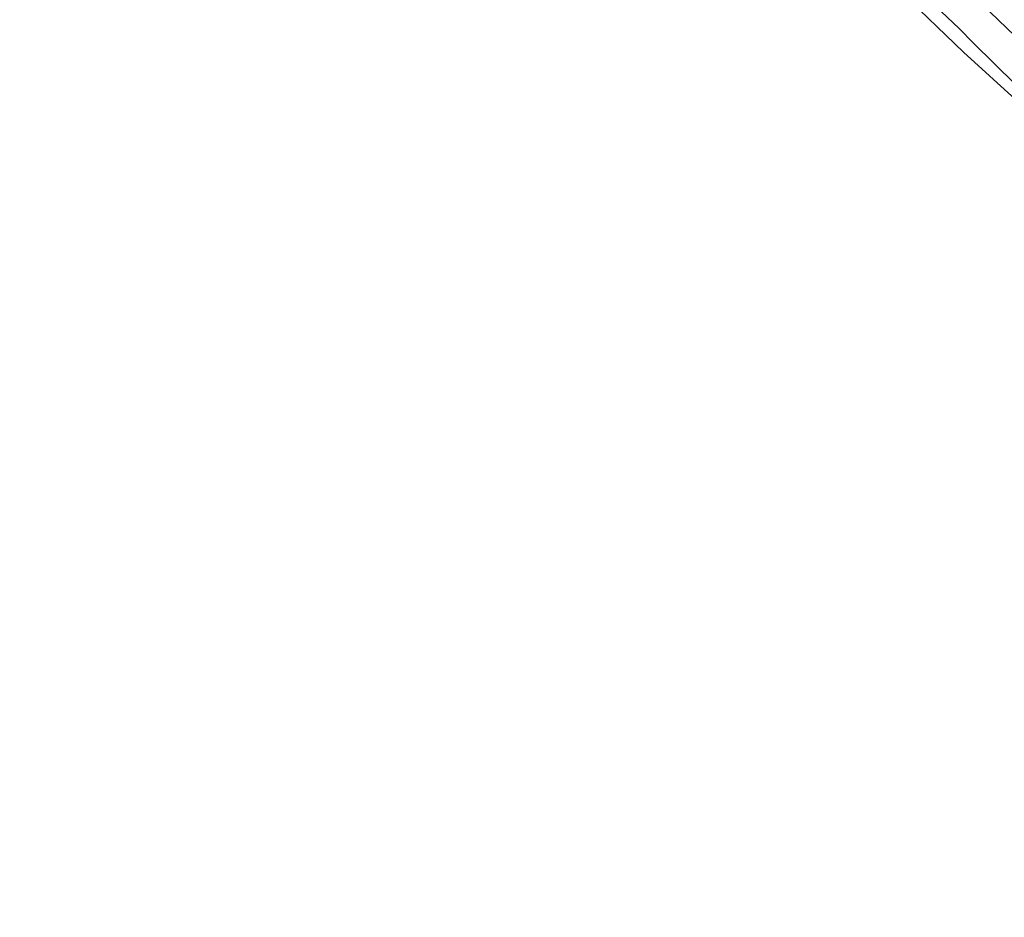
# Model space of a CAD drawing. Header units: millimetres. Extents: x 82463 to 85160, y 450000 to 452470.
# Tile 35 of 98: x 83682 to 83777, y 450649 to 450735. Entities that reach past the tile are written whole.
import ezdxf

# ---------------------------------------------------------------- set-up
doc = ezdxf.new("R2010")
doc.units = ezdxf.units.MM
doc.layers.add('gw-bs-insteekwatergang', color=93, linetype='Continuous', lineweight=18)
doc.layers.add('wh-bs-waterlijn', color=133, linetype='Continuous', lineweight=18)

msp = doc.modelspace()

# ---------------------------------------------------------------- linework, layer by layer
at = {"layer": 'gw-bs-insteekwatergang'}
for points in [[(83772.907, 450732.297, -1.108), (83766.971, 450738.026, -1.108), (83735.9, 450767.114, -1.025), (83717.542, 450784.241, -1.025), (83705.476, 450795.203, -1.025), (83692.553, 450801.058, -0.997), (83684.579, 450803.604, -1.011), (83681.962, 450804.44, -1.016), (83661.009, 450809.277, -1.14), (83640.874, 450813.732, -1.034), (83621.473, 450818.54, -1.129), (83603.529, 450820.875, -1.097), (83597.062, 450820.269, -1.074), (83590.764, 450819.086, -1.133), (83583.617, 450815.278, -1.183), (83580.21, 450812.896, -1.143), (83559.081, 450800.213, -1.11), (83530.085, 450782.445, -1.183), (83526.443, 450780.244, -1.124)], [(83772.907, 450732.297, -1.108), (83778.278, 450727.426, -1.156)]]:
    msp.add_polyline3d(points, dxfattribs=at)
at = {"layer": 'wh-bs-waterlijn'}
for points in [[(83776.272, 450735.382, -2.044), (83758.51, 450752.498, -2.044), (83739.438, 450770.225, -2.044), (83728.985, 450780.427, -2.044), (83716.962, 450791.962, -2.044), (83709.669, 450798.158, -2.044), (83701.208, 450803.529, -2.044), (83689.85, 450807.97, -2.044), (83668.2, 450813.665, -2.044), (83631.585, 450821.804, -2.044), (83615.738, 450825.825, -2.052), (83604.293, 450827.138, -2.052), (83597.628, 450826.998, -2.052), (83589.617, 450824.754, -2.052), (83580.211, 450820.007, -2.052), (83558.914, 450807.32, -2.052), (83550.658, 450802.243, -2.052), (83536.416, 450793.593, -2.052), (83524.225, 450786.164, -2.052), (83522.248, 450784.821, -2.052)], [(83773.862, 450733.173, -1.998), (83772.487, 450734.554, -1.998), (83749.092, 450756.679, -1.998), (83728.529, 450775.789, -1.998), (83716.827, 450787.164, -1.998), (83710.814, 450792.584, -1.998), (83706.728, 450796.006, -1.998), (83701.884, 450798.445, -1.998), (83693.001, 450802.02, -1.998), (83679.618, 450806.247, -1.998), (83654.613, 450812.336, -1.998), (83627.637, 450818.388, -1.998), (83620.684, 450820.292, -2.052), (83610.45, 450822.206, -2.052), (83603.808, 450822.832, -2.052), (83597.171, 450822.18, -2.052), (83591.198, 450820.847, -2.052), (83584.508, 450817.698, -2.052), (83570.156, 450808.894, -2.052), (83549.313, 450795.726, -2.052), (83525.472, 450781.303, -2.052)], [(83776.272, 450735.382, -2.044), (83786.45, 450725.632, -2.043), (83795.189, 450717.404, -2.043), (83802.983, 450710.135, -2.043), (83810.436, 450703.044, -2.043), (83819.053, 450694.517, -2.043), (83826.445, 450687.443, -2.043), (83831.011, 450682.883, -2.043), (83833.437, 450680.856, -2.043), (83833.723, 450680.537, -2.043), (83835.334, 450678.744, -2.043), (83836.385, 450676.332, -2.043), (83837.283, 450673.613, -2.043), (83838.562, 450667.072, -2.043), (83839.705, 450658.694, -2.043), (83840.595, 450649.121, -2.043)], [(83777.894, 450729.223, -2.043), (83773.862, 450733.173, -1.998)]]:
    msp.add_polyline3d(points, dxfattribs=at)

doc.saveas('drawing.dxf')
